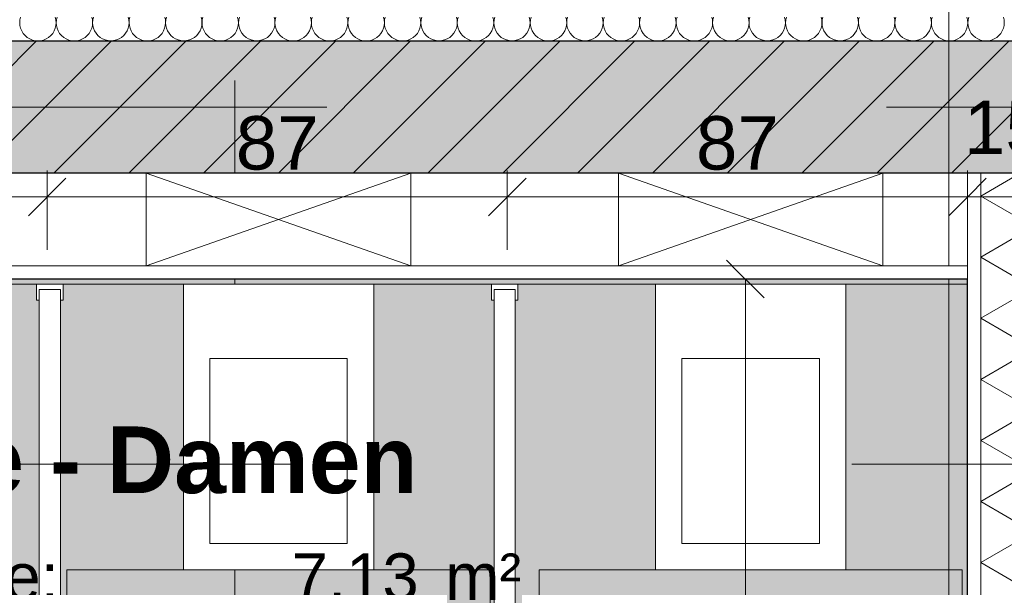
# Model space of a CAD drawing. Header units: metres. Extents: x -111 to 152, y -132 to 99.
# Tile 96 of 256: x -30.11 to -28.25, y -0.91 to 0.17. Entities that reach past the tile are written whole.
import ezdxf
from ezdxf.enums import TextEntityAlignment as Align

# ---------------------------------------------------------------- set-up
doc = ezdxf.new("R2010")
doc.units = ezdxf.units.M
doc.header["$PDMODE"] = 1
doc.header["$PDSIZE"] = -2
doc.linetypes.add('Achsen 01', pattern=[5.291531, 3.175, -1.058062, 0.352704, -0.705764])
doc.linetypes.add('Raster 01', pattern=[2, 1, -1])
doc.layers.get('0').update_dxf_attribs({"lineweight": 25})
for name, color, linetype, lineweight in [('013_Beton und Stahlbetonarbeiten-330 Außenwände', 7, 'Continuous', 25), ('024_Fliesen_Plattenarbeiten-340 Fliesen', 7, 'Continuous', 9), ('027_Tischlerarbeiten-340 WC Trennwände', 7, 'Continuous', 9), ('039_Trockenbauarbeiten-340 Gipskarton', 7, 'Continuous', 9), ('_1.35m (3D)', 7, 'Continuous', 9), ('_EG (2D)', 7, 'Continuous', 9), ('_EG - DS (2D)', 7, 'Continuous', 9), ('_GRU (2D)', 7, 'Continuous', 9), ('AV1-Schnitt Achsen', 7, 'Achsen 01', 18), ('AV1-Stempel-Raumstempel', 7, 'Continuous', 9), ('Bemaßung-Bemaßung', 7, 'Continuous', 9), ('Keine', 7, 'Continuous', 9)]:
    doc.layers.add(name, color=color, linetype=linetype, lineweight=lineweight)
for name, color, linetype, lineweight, true_color in [('014_Fassadenarbeiten-330 mineralische Dämmung', 7, 'Continuous', 9, 0x666666), ('039_Trockenbauarbeiten-340 Dämmung', 7, 'Continuous', 9, 0xc0c0c0), ('039_Trockenbauarbeiten-350 Deckenspiegel', 7, 'Continuous', 35, 0x008011), ('045_Sanitärausstattung-allg.', 9, 'Continuous', 9, 0x808080), ('AV1-Achsen', 1, 'Achsen 01', 18, 0xff0000), ('AV1-Raster', 7, 'Raster 01', 9, 0xa6a6a6)]:
    doc.layers.add(name, color=color, linetype=linetype, lineweight=lineweight, true_color=true_color)
doc.layers.get('0').freeze()
doc.styles.add('Arial', font='arial.ttf')
doc.styles.add('Arial (bold)', font='arialbd.ttf')
doc.dimstyles.new('COE 50', dxfattribs={"dimtxt": 126.090495, "dimasz": 0.001414, "dimexe": 0.001, "dimexo": 0.01, "dimgap": 0.001, "dimtad": 1, "dimdec": 3, "dimtxsty": 'Arial', "dimblk": 'VW_SLASH-3', "dimblk1": 'VW_SLASH-3', "dimblk2": 'VW_SLASH-3', "dimcen": 0, "dimadec": 3, "dimazin": 0, "dimtfac": 0.8, "dimtdec": 3, "dimtix": 1, "dimtmove": 0, "dimatfit": 0, "dimldrblk": 'VW_SLASH-2', "dimfxl": 0.002, "dimfxlon": 1, "dimfrac": 2, "dimtolj": 1, "dimarcsym": 0})

# ---------------------------------------------------------------- blocks, each defined once
blk = doc.blocks.new('Group-2')
at = {"layer": 'AV1-Raster'}
for p, q in [((-29.7, -22.95), (-29.7, 1.35)), ((-28.35, -22.95), (-28.35, 1.35))]:
    blk.add_line(p, q, dxfattribs=at)
blk = doc.blocks.new('1.35m (3D)')
at = {"layer": 'AV1-Raster', "color": 7}
blk.add_blockref('Group-2', (0, 0), dxfattribs=at)
blk = doc.blocks.new('EG - DS (2D)')
at = {"layer": '039_Trockenbauarbeiten-350 Deckenspiegel', "linetype": 'Continuous', "lineweight": 0, "transparency": 33554483}
blk.add_hatch(color=106, dxfattribs=at).paths.add_polyline_path([(-30.925, -0.325), (-28.315, -0.325), (-28.315, -3.055), (-30.925, -3.055)])
at = {"layer": '039_Trockenbauarbeiten-350 Deckenspiegel', "flags": 128}
blk.add_lwpolyline([(-30.925, -0.325), (-28.315, -0.325), (-28.315, -3.055), (-30.925, -3.055)], close=True, dxfattribs=at)
blk = doc.blocks.new('Group-112')
at = {"layer": '045_Sanitärausstattung-allg.', "linetype": 'Raster 01', "flags": 128}
blk.add_lwpolyline([(-29.125, -0.875), (-28.325, -0.875), (-28.325, -1.475), (-29.125, -1.475)], close=True, dxfattribs=at)
at = {"color": 255, "transparency": 33554559}
blk.add_wipeout([(-28.905, -0.335), (-28.545, -0.335), (-28.545, -0.875), (-28.905, -0.875)], dxfattribs=at).dxf.layer = '045_Sanitärausstattung-allg.'
at = {"layer": '045_Sanitärausstattung-allg.', "flags": 128}
for points in [[(-28.905, -0.335), (-28.545, -0.335), (-28.545, -0.875), (-28.905, -0.875)], [(-28.855, -0.475), (-28.595, -0.475), (-28.595, -0.825), (-28.855, -0.825)]]:
    blk.add_lwpolyline(points, close=True, dxfattribs=at)
blk = doc.blocks.new('Group-113')
at = {"layer": '045_Sanitärausstattung-allg.', "linetype": 'Raster 01', "flags": 128}
blk.add_lwpolyline([(-30.0175, -0.875), (-29.2175, -0.875), (-29.2175, -1.475), (-30.0175, -1.475)], close=True, dxfattribs=at)
at = {"color": 255, "transparency": 33554559}
blk.add_wipeout([(-29.7975, -0.335), (-29.4375, -0.335), (-29.4375, -0.875), (-29.7975, -0.875)], dxfattribs=at).dxf.layer = '045_Sanitärausstattung-allg.'
at = {"layer": '045_Sanitärausstattung-allg.', "flags": 128}
for points in [[(-29.7975, -0.335), (-29.4375, -0.335), (-29.4375, -0.875), (-29.7975, -0.875)], [(-29.7475, -0.475), (-29.4875, -0.475), (-29.4875, -0.825), (-29.7475, -0.825)]]:
    blk.add_lwpolyline(points, close=True, dxfattribs=at)
blk = doc.blocks.new('Group-168')
at = {"color": 255, "linetype": 'Continuous', "lineweight": 5}
blk.add_wipeout([(-3.055, 28.11), (-0.125, 28.11), (-0.125, 28.21), (-3.055, 28.21)], dxfattribs=at).dxf.layer = '039_Trockenbauarbeiten-340 Dämmung'
blk = doc.blocks.new('Group-169')
at = {"layer": '039_Trockenbauarbeiten-340 Dämmung', "transparency": 33554687, "flags": 128}
blk.add_lwpolyline([(-0.9188, 28.11), (-0.8611, 28.21), (-0.8033, 28.11), (-0.7456, 28.21), (-0.6879, 28.11), (-0.6301, 28.21), (-0.5724, 28.11), (-0.5147, 28.21), (-0.4569, 28.11), (-0.3992, 28.21), (-0.3415, 28.11), (-0.2837, 28.21), (-0.226, 28.11), (-0.1682, 28.21), (-0.125, 28.1351)], dxfattribs=at)
blk = doc.blocks.new('Group-170')
at = {"layer": '039_Trockenbauarbeiten-340 Dämmung'}
blk.add_blockref('Group-168', (0, 0), dxfattribs=at)
at = {"layer": '039_Trockenbauarbeiten-340 Dämmung', "transparency": 33554687}
blk.add_blockref('Group-169', (0, 0), dxfattribs=at)
blk = doc.blocks.new('Parametric Object-21')
at = {"layer": '039_Trockenbauarbeiten-340 Dämmung', "color": 7, "transparency": 33554687}
blk.add_blockref('Group-170', (0, 0), dxfattribs=at)
at = {"layer": '039_Trockenbauarbeiten-340 Dämmung', "color": 0, "flags": 1}
for tag in ['IFC_UUID', 'instanceID', 'prm0_name', 'prm0_type', 'prm0_value', 'prm1_name', 'prm1_type', 'prm1_value', 'prm2_name', 'prm2_type', 'prm2_value', 'prm3_name', 'prm3_type', 'prm3_value', 'prm4_name', 'prm4_type', 'prm4_value', 'prm5_name', 'prm5_type', 'prm5_value', 'prm6_name', 'prm6_type', 'prm6_value']:
    blk.add_attdef(tag, (-28.29, -3.055), '', height=0.00018, dxfattribs=at)
blk = doc.blocks.new('Group-193')
at = {"layer": '014_Fassadenarbeiten-330 mineralische Dämmung', "transparency": 33554687, "flags": 128}
for points in [[(0.17, 28.2471, -1.372995), (0.17, 28.3127)], [(0.17, 28.316, -1.372995), (0.17, 28.3816)], [(0.17, 28.385, -1.372995), (0.17, 28.4505)], [(0.17, 28.4539, -1.372995), (0.17, 28.5195)], [(0.17, 28.5229, -1.372995), (0.17, 28.5884)], [(0.17, 28.5918, -1.372995), (0.17, 28.6574)], [(0.17, 28.6608, -1.372995), (0.17, 28.7263)], [(0.17, 28.7297, -1.372995), (0.17, 28.7953)], [(0.17, 28.7986, -1.372995), (0.17, 28.8642)], [(0.17, 28.8676, -1.372995), (0.17, 28.9332)], [(0.17, 28.9365, -1.372995), (0.17, 29.0021)], [(0.17, 29.0055, -1.372995), (0.17, 29.071)], [(0.17, 29.0744, -1.372995), (0.17, 29.14)], [(0.17, 29.1434, -1.372995), (0.17, 29.2089)], [(0.17, 29.2123, -1.372995), (0.17, 29.2779)], [(0.17, 29.2813, -1.372995), (0.17, 29.3468)], [(0.17, 29.3502, -1.372995), (0.17, 29.4158)], [(0.17, 29.4191, -1.372995), (0.17, 29.4847)], [(0.17, 29.4881, -1.372995), (0.17, 29.5537)], [(0.17, 29.557, -1.372995), (0.17, 29.6226)], [(0.17, 29.626, -1.372995), (0.17, 29.6915)], [(0.17, 29.6949, -1.372995), (0.17, 29.7605)], [(0.17, 29.7639, -1.372995), (0.17, 29.8294)], [(0.17, 29.8328, -1.372995), (0.17, 29.8984)], [(0.17, 29.9018, -1.372995), (0.17, 29.9673)], [(0.17, 29.9707, -1.372995), (0.17, 30.0363)], [(0.17, 30.0396, -1.372995), (0.17, 30.1052)]]:
    blk.add_lwpolyline(points, format="xyb", dxfattribs=at)
blk = doc.blocks.new('Group-194')
at = {"layer": '014_Fassadenarbeiten-330 mineralische Dämmung', "transparency": 33554687}
blk.add_blockref('Group-193', (0, 0), dxfattribs=at)
blk = doc.blocks.new('Parametric Object-28')
at = {"layer": '014_Fassadenarbeiten-330 mineralische Dämmung', "color": 7, "transparency": 33554687}
blk.add_blockref('Group-194', (0, 0), dxfattribs=at)
at = {"layer": '014_Fassadenarbeiten-330 mineralische Dämmung', "color": 0, "flags": 1}
for tag in ['IFC_UUID', 'instanceID', 'prm0_name', 'prm0_type', 'prm0_value', 'prm1_name', 'prm1_type', 'prm1_value', 'prm2_name', 'prm2_type', 'prm2_value', 'prm3_name', 'prm3_type', 'prm3_value', 'prm4_name', 'prm4_type', 'prm4_value', 'prm5_name', 'prm5_type', 'prm5_value', 'prm6_name', 'prm6_type', 'prm6_value']:
    blk.add_attdef(tag, (-39.455, 0.1154), '', height=0.00018, dxfattribs=at)
blk = doc.blocks.new('COE - WC-Trennwand 01')
at = {"color": 255}
blk.add_wipeout([(0.01, 0.02), (1.49, 0.02), (1.49, -0.02), (0.01, -0.02)], dxfattribs=at).dxf.layer = '027_Tischlerarbeiten-340 WC Trennwände'
at = {"layer": '027_Tischlerarbeiten-340 WC Trennwände', "flags": 128}
blk.add_lwpolyline([(0.01, 0.02), (1.49, 0.02), (1.49, -0.02), (0.01, -0.02)], close=True, dxfattribs=at)
at = {"color": 255}
for points in [[(0.01, 0.02), (0.01, -0.02), (0.03, -0.02), (0.03, -0.025), (0, -0.025), (0, 0.025), (0.03, 0.025), (0.03, 0.02)], [(1.49, 0.02), (1.49, -0.02), (1.47, -0.02), (1.47, -0.025), (1.5, -0.025), (1.5, 0.025), (1.47, 0.025), (1.47, 0.02)]]:
    blk.add_wipeout(points, dxfattribs=at).dxf.layer = '027_Tischlerarbeiten-340 WC Trennwände'
at = {"layer": '027_Tischlerarbeiten-340 WC Trennwände', "flags": 128}
for points in [[(0.01, 0.02), (0.01, -0.02), (0.03, -0.02), (0.03, -0.025), (0, -0.025), (0, 0.025), (0.03, 0.025), (0.03, 0.02)], [(1.49, 0.02), (1.49, -0.02), (1.47, -0.02), (1.47, -0.025), (1.5, -0.025), (1.5, 0.025), (1.47, 0.025), (1.47, 0.02)]]:
    blk.add_lwpolyline(points, close=True, dxfattribs=at)
blk = doc.blocks.new('VW_SLASH-3')
at = {"color": 0, "linetype": 'ByBlock', "lineweight": -2, "transparency": 16777216}
blk.add_line((0, 0), (-1, 0), dxfattribs=at)
at = {"color": 0, "linetype": 'Continuous', "lineweight": 15, "transparency": 16777216, "flags": 128}
blk.add_lwpolyline([(0.5, 0.5), (-0.5, -0.5)], dxfattribs=at)
blk = doc.blocks.new('*D336')
at = {"layer": 'Bemaßung-Bemaßung', "color": 0, "lineweight": -2}
for p, q in [((-33.75, 3.575), (-33.75, 3.725)), ((-28.35, 3.575), (-28.35, 3.725)), ((-28.4207, 3.675), (-33.6793, 3.675))]:
    blk.add_line(p, q, dxfattribs=at)
at = {"layer": 'Defpoints', "color": 0}
for p in [(-33.75, 3.675), (-33.75, 0), (-28.35, 0)]:
    blk.add_point(p, dxfattribs=at)
at = {"layer": 'Bemaßung-Bemaßung', "color": 0, "lineweight": -2, "xscale": 0.070693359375, "yscale": 0.070693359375, "zscale": 0.070693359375, "rotation": 180}
blk.add_blockref('VW_SLASH-3', (-33.75, 3.675), dxfattribs=at)
at = {"layer": 'Bemaßung-Bemaßung', "color": 0, "lineweight": -2, "xscale": 0.070693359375, "yscale": 0.070693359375, "zscale": 0.070693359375}
blk.add_blockref('VW_SLASH-3', (-28.35, 3.675), dxfattribs=at)
at = {"layer": 'Bemaßung-Bemaßung', "color": 0, "insert": (-31.05, 3.8008), "char_height": 0.12609, "attachment_point": 5, "style": 'Arial'}
blk.add_mtext('\\A1;5,40', dxfattribs=at)
blk = doc.blocks.new('VW_SLASH-2')
at = {"color": 0, "linetype": 'ByBlock', "lineweight": -2, "transparency": 16777216}
blk.add_line((0, 0), (-1, 0), dxfattribs=at)
at = {"color": 0, "linetype": 'Continuous', "lineweight": 15, "transparency": 16777216, "flags": 128}
blk.add_lwpolyline([(0.5, 0.5), (-0.5, -0.5)], dxfattribs=at)
blk = doc.blocks.new('*D337')
at = {"layer": 'Bemaßung-Bemaßung', "color": 0, "lineweight": -2}
for p, q in [((-28.35, 3.575), (-28.35, 3.725)), ((-22.95, 3.575), (-22.95, 3.725)), ((-23.0207, 3.675), (-28.2793, 3.675))]:
    blk.add_line(p, q, dxfattribs=at)
at = {"layer": 'Defpoints', "color": 0}
for p in [(-28.35, 3.675), (-28.35, 0), (-22.95, 0)]:
    blk.add_point(p, dxfattribs=at)
at = {"layer": 'Bemaßung-Bemaßung', "color": 0, "lineweight": -2, "xscale": 0.070693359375, "yscale": 0.070693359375, "zscale": 0.070693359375, "rotation": 180}
blk.add_blockref('VW_SLASH-3', (-28.35, 3.675), dxfattribs=at)
at = {"layer": 'Bemaßung-Bemaßung', "color": 0, "lineweight": -2, "xscale": 0.070693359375, "yscale": 0.070693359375, "zscale": 0.070693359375}
blk.add_blockref('VW_SLASH-3', (-22.95, 3.675), dxfattribs=at)
at = {"layer": 'Bemaßung-Bemaßung', "color": 0, "insert": (-25.65, 3.8008), "char_height": 0.12609, "attachment_point": 5, "style": 'Arial'}
blk.add_mtext('\\A1;5,40', dxfattribs=at)
blk = doc.blocks.new('*D383')
at = {"layer": 'Bemaßung-Bemaßung', "color": 0, "lineweight": -2}
for p, q in [((-30.925, 1.575), (-30.925, 1.725)), ((-28.315, 1.575), (-28.315, 1.725)), ((-28.3857, 1.675), (-30.8543, 1.675))]:
    blk.add_line(p, q, dxfattribs=at)
at = {"layer": 'Defpoints', "color": 0}
for p in [(-30.925, 1.675), (-30.925, -0.325), (-28.315, -0.325)]:
    blk.add_point(p, dxfattribs=at)
at = {"layer": 'Bemaßung-Bemaßung', "color": 0, "lineweight": -2, "xscale": 0.070693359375, "yscale": 0.070693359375, "zscale": 0.070693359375, "rotation": 180}
blk.add_blockref('VW_SLASH-3', (-30.925, 1.675), dxfattribs=at)
at = {"layer": 'Bemaßung-Bemaßung', "color": 0, "lineweight": -2, "xscale": 0.070693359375, "yscale": 0.070693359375, "zscale": 0.070693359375}
blk.add_blockref('VW_SLASH-3', (-28.315, 1.675), dxfattribs=at)
at = {"layer": 'Bemaßung-Bemaßung', "color": 0, "insert": (-29.62, 1.8008), "char_height": 0.12609, "attachment_point": 5, "style": 'Arial'}
blk.add_mtext('\\A1;2,61', dxfattribs=at)
blk = doc.blocks.new('*D384')
at = {"layer": 'Bemaßung-Bemaßung', "color": 0, "lineweight": -2}
for p, q in [((-28.315, 1.575), (-28.315, 1.725)), ((-28.165, 1.575), (-28.165, 1.725)), ((-28.3857, 1.675), (-28.4564, 1.675)), ((-28.165, 1.675), (-28.315, 1.675)), ((-28.0943, 1.675), (-28.0236, 1.675))]:
    blk.add_line(p, q, dxfattribs=at)
at = {"layer": 'Defpoints', "color": 0}
for p in [(-28.315, 1.675), (-28.315, -0.325), (-28.165, -0.325)]:
    blk.add_point(p, dxfattribs=at)
at = {"layer": 'Bemaßung-Bemaßung', "color": 0, "lineweight": -2, "xscale": 0.070693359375, "yscale": 0.070693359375, "zscale": 0.070693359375}
blk.add_blockref('VW_SLASH-3', (-28.315, 1.675), dxfattribs=at)
at = {"layer": 'Bemaßung-Bemaßung', "color": 0, "lineweight": -2, "xscale": 0.070693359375, "yscale": 0.070693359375, "zscale": 0.070693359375, "rotation": 180}
blk.add_blockref('VW_SLASH-3', (-28.165, 1.675), dxfattribs=at)
at = {"layer": 'Bemaßung-Bemaßung', "color": 0, "insert": (-28.24, 1.8644), "char_height": 0.12609, "attachment_point": 5, "style": 'Arial'}
blk.add_mtext('\\A1;15', dxfattribs=at)
blk = doc.blocks.new('*D529')
at = {"layer": 'Bemaßung-Bemaßung', "color": 0, "lineweight": -2}
for p, q in [((-40.225, 0.675), (-40.375, 0.675)), ((-40.325, 0.1957), (-40.325, 0.6043)), ((-40.225, 0.125), (-40.375, 0.125))]:
    blk.add_line(p, q, dxfattribs=at)
at = {"layer": 'Defpoints', "color": 0}
for p in [(-40.325, 0.675), (-28.35, 0.675), (-28.35, 0.125)]:
    blk.add_point(p, dxfattribs=at)
at = {"layer": 'Bemaßung-Bemaßung', "color": 0, "lineweight": -2, "xscale": 0.070693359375, "yscale": 0.070693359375, "zscale": 0.070693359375}
for p, rotation in [((-40.325, 0.675), 90), ((-40.325, 0.125), 270)]:
    blk.add_blockref('VW_SLASH-3', p, dxfattribs=dict(at, rotation=rotation))
at = {"layer": 'Bemaßung-Bemaßung', "color": 0, "insert": (-40.4391, 0.4), "char_height": 0.12609, "attachment_point": 5, "rotation": 90, "style": 'Arial'}
blk.add_mtext('\\A1;55', dxfattribs=at)
blk = doc.blocks.new('*D530')
at = {"layer": 'Bemaßung-Bemaßung', "color": 0, "lineweight": -2}
for p, q in [((-40.325, 0.1957), (-40.325, 0.2664)), ((-40.225, 0.125), (-40.375, 0.125)), ((-40.325, -0.125), (-40.325, 0.125)), ((-40.225, -0.125), (-40.375, -0.125)), ((-40.325, -0.1957), (-40.325, -0.2664))]:
    blk.add_line(p, q, dxfattribs=at)
at = {"layer": 'Defpoints', "color": 0}
for p in [(-40.325, 0.125), (-28.35, 0.125), (-39.025, -0.125)]:
    blk.add_point(p, dxfattribs=at)
at = {"layer": 'Bemaßung-Bemaßung', "color": 0, "lineweight": -2, "xscale": 0.070693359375, "yscale": 0.070693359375, "zscale": 0.070693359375}
for p, rotation in [((-40.325, 0.125), 270), ((-40.325, -0.125), 90)]:
    blk.add_blockref('VW_SLASH-3', p, dxfattribs=dict(at, rotation=rotation))
at = {"layer": 'Bemaßung-Bemaßung', "color": 0, "insert": (-40.4394, 0), "char_height": 0.12609, "attachment_point": 5, "rotation": 90, "style": 'Arial'}
blk.add_mtext('\\A1;25', dxfattribs=at)
blk = doc.blocks.new('Raumstempel - Symbol - 1 (2D)')
at = {"layer": 'AV1-Stempel-Raumstempel', "attachment_point": 1, "line_spacing_factor": 0.967919, "style": 'Arial'}
for s, insert, char_height in [('Raumfläche:', (0.2, -0.6736), 0.088263), ('m²', (1.6225, -0.6736), 0.08826), ('Raumumf.:', (0.2, -0.8236), 0.08826), ('m', (1.6225, -0.8236), 0.0883), ('LRH:', (0.2, -0.9736), 0.08826), ('m', (1.6225, -0.9736), 0.0883), ('Bodenbelag:', (0.2, -1.118), 0.088263), ('Decke:', (0.2, -1.4131), 0.08826), ('Höhe DA:', (0.2, -1.5607), 0.08826), ('m', (1.6225, -1.5625), 0.0883)]:
    blk.add_mtext(s, dxfattribs=dict(at, insert=insert, char_height=char_height))
at = {"layer": 'AV1-Stempel-Raumstempel'}
for tag, style, p in [('Raumnummer', 'Arial', (0.2, -0.2337)), ('Raumname', 'Arial (bold)', (0.2, -0.4337))]:
    blk.add_attdef(tag, text='', height=0.1261, dxfattribs=dict(at, style=style)).set_placement(p, align=Align.TOP_LEFT)
at = {"layer": 'AV1-Stempel-Raumstempel', "style": 'Arial'}
for tag, p in [('Raumfläche', (1.5725, -0.6736)), ('Raumumfang', (1.5725, -0.8236)), ('LRH', (1.5725, -0.9736)), ('Bodenbelag', (1.7253, -1.1199)), ('Bodendetail', (1.7253, -1.2674)), ('Decke', (1.7278, -1.415)), ('Höhe_DA', (1.5725, -1.5625))]:
    blk.add_attdef(tag, text='', height=0.0883, dxfattribs=at).set_placement(p, align=Align.TOP_RIGHT)
blk = doc.blocks.new('*D1846')
at = {"layer": 'Defpoints', "color": 0}
for p in [(-30.925, -0.325), (-28.735, -0.325), (-30.915, -1.855)]:
    blk.add_point(p, dxfattribs=at)
at = {"layer": 'Keine', "color": 0, "linetype": 'Continuous', "lineweight": -2}
for p, q in [((-28.835, -0.325), (-28.685, -0.325)), ((-28.735, -1.7843), (-28.735, -0.3957)), ((-28.835, -1.855), (-28.685, -1.855))]:
    blk.add_line(p, q, dxfattribs=at)
at = {"layer": 'Keine', "color": 0, "lineweight": -2, "xscale": 0.070693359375, "yscale": 0.070693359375, "zscale": 0.070693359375}
for p, rotation in [((-28.735, -0.325), 90), ((-28.735, -1.855), 270)]:
    blk.add_blockref('VW_SLASH-3', p, dxfattribs=dict(at, rotation=rotation))
at = {"layer": 'Keine', "color": 0, "lineweight": 13, "insert": (-28.8456, -1.09), "char_height": 0.10087, "attachment_point": 5, "rotation": 90, "style": 'Arial'}
blk.add_mtext('\\A1;1,53', dxfattribs=at)
blk = doc.blocks.new('*D1847')
at = {"layer": 'Defpoints', "color": 0}
for p in [(-30.925, -0.17), (-30.925, -0.335), (-30.055, -0.335)]:
    blk.add_point(p, dxfattribs=at)
at = {"layer": 'Keine', "color": 0, "linetype": 'Continuous', "lineweight": -2}
for p, q in [((-30.925, -0.27), (-30.925, -0.12)), ((-30.055, -0.27), (-30.055, -0.12)), ((-30.1257, -0.17), (-30.8543, -0.17))]:
    blk.add_line(p, q, dxfattribs=at)
at = {"layer": 'Keine', "color": 0, "lineweight": -2, "xscale": 0.070693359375, "yscale": 0.070693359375, "zscale": 0.070693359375, "rotation": 180}
blk.add_blockref('VW_SLASH-3', (-30.925, -0.17), dxfattribs=at)
at = {"layer": 'Keine', "color": 0, "lineweight": -2, "xscale": 0.070693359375, "yscale": 0.070693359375, "zscale": 0.070693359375}
blk.add_blockref('VW_SLASH-3', (-30.055, -0.17), dxfattribs=at)
at = {"layer": 'Keine', "color": 0, "lineweight": 13, "insert": (-30.49, -0.0685), "char_height": 0.10087, "attachment_point": 5, "style": 'Arial'}
blk.add_mtext('\\A1;87', dxfattribs=at)
blk = doc.blocks.new('*D1848')
at = {"layer": 'Defpoints', "color": 0}
for p in [(-30.055, -0.17), (-30.055, -0.335), (-29.185, -0.335)]:
    blk.add_point(p, dxfattribs=at)
at = {"layer": 'Keine', "color": 0, "linetype": 'Continuous', "lineweight": -2}
for p, q in [((-30.055, -0.27), (-30.055, -0.12)), ((-29.185, -0.27), (-29.185, -0.12)), ((-29.2557, -0.17), (-29.9843, -0.17))]:
    blk.add_line(p, q, dxfattribs=at)
at = {"layer": 'Keine', "color": 0, "lineweight": -2, "xscale": 0.070693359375, "yscale": 0.070693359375, "zscale": 0.070693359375, "rotation": 180}
blk.add_blockref('VW_SLASH-3', (-30.055, -0.17), dxfattribs=at)
at = {"layer": 'Keine', "color": 0, "lineweight": -2, "xscale": 0.070693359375, "yscale": 0.070693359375, "zscale": 0.070693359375}
blk.add_blockref('VW_SLASH-3', (-29.185, -0.17), dxfattribs=at)
at = {"layer": 'Keine', "color": 0, "lineweight": 13, "insert": (-29.62, -0.0685), "char_height": 0.10087, "attachment_point": 5, "style": 'Arial'}
blk.add_mtext('\\A1;87', dxfattribs=at)
blk = doc.blocks.new('*D1849')
at = {"layer": 'Defpoints', "color": 0}
for p in [(-29.185, -0.17), (-29.185, -0.335), (-28.315, -0.325)]:
    blk.add_point(p, dxfattribs=at)
at = {"layer": 'Keine', "color": 0, "linetype": 'Continuous', "lineweight": -2}
for p, q in [((-29.185, -0.27), (-29.185, -0.12)), ((-28.315, -0.27), (-28.315, -0.12)), ((-28.3857, -0.17), (-29.1143, -0.17))]:
    blk.add_line(p, q, dxfattribs=at)
at = {"layer": 'Keine', "color": 0, "lineweight": -2, "xscale": 0.070693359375, "yscale": 0.070693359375, "zscale": 0.070693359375, "rotation": 180}
blk.add_blockref('VW_SLASH-3', (-29.185, -0.17), dxfattribs=at)
at = {"layer": 'Keine', "color": 0, "lineweight": -2, "xscale": 0.070693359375, "yscale": 0.070693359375, "zscale": 0.070693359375}
blk.add_blockref('VW_SLASH-3', (-28.315, -0.17), dxfattribs=at)
at = {"layer": 'Keine', "color": 0, "lineweight": 13, "insert": (-28.75, -0.0685), "char_height": 0.10087, "attachment_point": 5, "style": 'Arial'}
blk.add_mtext('\\A1;87', dxfattribs=at)
blk = doc.blocks.new('*D1850')
at = {"layer": 'Defpoints', "color": 0}
for p in [(-28.315, -0.17), (-28.315, -0.325), (-28.165, -0.325)]:
    blk.add_point(p, dxfattribs=at)
at = {"layer": 'Keine', "color": 0, "linetype": 'Continuous', "lineweight": -2}
for p, q in [((-28.315, -0.27), (-28.315, -0.12)), ((-28.165, -0.27), (-28.165, -0.12)), ((-28.2357, -0.17), (-28.2443, -0.17))]:
    blk.add_line(p, q, dxfattribs=at)
at = {"layer": 'Keine', "color": 0, "lineweight": -2, "xscale": 0.070693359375, "yscale": 0.070693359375, "zscale": 0.070693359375, "rotation": 180}
blk.add_blockref('VW_SLASH-3', (-28.315, -0.17), dxfattribs=at)
at = {"layer": 'Keine', "color": 0, "lineweight": -2, "xscale": 0.070693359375, "yscale": 0.070693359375, "zscale": 0.070693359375}
blk.add_blockref('VW_SLASH-3', (-28.165, -0.17), dxfattribs=at)
at = {"layer": 'Keine', "color": 0, "lineweight": 13, "insert": (-28.2434, -0.0391), "char_height": 0.10087, "attachment_point": 5, "style": 'Arial'}
blk.add_mtext('\\A1;15', dxfattribs=at)
blk = doc.blocks.new('Group-714')
at = {"layer": 'AV1-Achsen'}
blk.add_line((-28.35, -26.5), (-28.35, 4.9), dxfattribs=at)
blk = doc.blocks.new('Group-717')
at = {"layer": 'AV1-Achsen'}
blk.add_line((-43.2844, 0), (4.2656, 0), dxfattribs=at)
blk = doc.blocks.new('Group-724')
at = {"layer": 'AV1-Schnitt Achsen'}
blk.add_line((-43.35, -0.675), (4.2, -0.675), dxfattribs=at)
blk = doc.blocks.new('GRU (2D)')
at = {"layer": 'AV1-Achsen', "color": 7}
for name in ['Group-714', 'Group-717']:
    blk.add_blockref(name, (0, 0), dxfattribs=at)
at = {"layer": 'AV1-Schnitt Achsen', "color": 7}
blk.add_blockref('Group-724', (0, 0), dxfattribs=at)
blk = doc.blocks.new('EG (2D)')
at = {"layer": '014_Fassadenarbeiten-330 mineralische Dämmung', "rotation": 90}
blk.add_blockref('Parametric Object-28', (0, 0), dxfattribs=at)
at = {"layer": '045_Sanitärausstattung-allg.', "color": 7}
for name in ['Group-113', 'Group-112']:
    blk.add_blockref(name, (0, 0), dxfattribs=at)
at = {"layer": 'Bemaßung-Bemaßung', "color": 1}
for p1, p2, picture, middle in [((-28.35, 0), (-33.75, 0), '*D336', (-31.05, 3.8008)), ((-22.95, 0), (-28.35, 0), '*D337', (-25.65, 3.8008))]:
    dim = blk.add_aligned_dim(p1=p1, p2=p2, distance=-3.675, text='5,40', dimstyle='COE 50', override={"dimtxt": 0.12609, "dimasz": 0.070693, "dimexe": 0.05, "dimgap": 0.05, "dimpost": '<>', "dimtxsty": 'Arial', "dimtmove": 2, "dimfxl": 0.1}, dxfattribs=at)
    dim.commit()
    dim.dimension.update_dxf_attribs({"geometry": picture, "text_midpoint": middle})
at = {"layer": 'Bemaßung-Bemaßung'}
for base, p1, p2, text, picture, middle in [((-40.325, 0.675), (-28.35, 0.125), (-28.35, 0.675), '55', '*D529', (-40.4391, 0.4)), ((-40.325, 0.125), (-39.025, -0.125), (-28.35, 0.125), '25', '*D530', (-40.4394, 0))]:
    dim = blk.add_linear_dim(base=base, p1=p1, p2=p2, angle=270, text=text, dimstyle='COE 50', override={"dimtxt": 0.12609, "dimasz": 0.070693, "dimexe": 0.05, "dimgap": 0.05, "dimpost": '<>', "dimtxsty": 'Arial', "dimtmove": 2, "dimfxl": 0.1}, dxfattribs=at)
    dim.commit()
    dim.dimension.update_dxf_attribs({"geometry": picture, "text_midpoint": middle})
at = {"color": 255}
blk.add_wipeout([(-28.19, -3.055), (-28.19, -0.125), (-28.29, -0.125), (-28.29, -3.055)], dxfattribs=at).dxf.layer = '039_Trockenbauarbeiten-340 Dämmung'
at = {"layer": '039_Trockenbauarbeiten-340 Dämmung', "flags": 128}
blk.add_lwpolyline([(-28.19, -3.055), (-28.19, -0.125), (-28.29, -0.125), (-28.29, -3.055)], close=True, dxfattribs=at)
at = {"layer": '039_Trockenbauarbeiten-340 Dämmung', "rotation": 90}
blk.add_blockref('Parametric Object-21', (-0.08, 0), dxfattribs=at)
at = {"layer": '014_Fassadenarbeiten-330 mineralische Dämmung', "flags": 128}
blk.add_lwpolyline([(-18.9, 0.305), (-18.9, 0.125), (-39.275, 0.125), (-39.275, -5.4), (-39.455, -5.4), (-39.455, 0.305)], close=True, dxfattribs=at)
at = {"color": 255}
blk.add_wipeout([(-28.315, -0.3), (-30.925, -0.3), (-30.925, -0.325), (-28.315, -0.325)], dxfattribs=at).dxf.layer = '039_Trockenbauarbeiten-340 Gipskarton'
at = {"layer": '039_Trockenbauarbeiten-340 Gipskarton', "flags": 128}
blk.add_lwpolyline([(-28.315, -0.3), (-30.925, -0.3), (-30.925, -0.325), (-28.315, -0.325)], close=True, dxfattribs=at)
at = {"color": 255}
blk.add_wipeout([(-28.315, -3.055), (-28.29, -3.055), (-28.29, -0.125), (-28.315, -0.125)], dxfattribs=at).dxf.layer = '039_Trockenbauarbeiten-340 Gipskarton'
at = {"layer": '013_Beton und Stahlbetonarbeiten-330 Außenwände', "linetype": 'Continuous', "lineweight": 0, "true_color": 0xc0c0c0}
blk.add_hatch(color=9, dxfattribs=at).paths.add_polyline_path([(-39.025, -0.125), (-39.025, -5.525), (-39.275, -5.525), (-39.275, 0.125), (-18.775, 0.125), (-18.775, -0.125)])
at = {"layer": '013_Beton und Stahlbetonarbeiten-330 Außenwände', "linetype": 'Continuous', "lineweight": 13}
h = blk.add_hatch(dxfattribs=at)
h.set_pattern_fill('Stahlbeton', color=251, style=0, pattern_type=2)
h.set_pattern_definition([(45, (0, 0), (0.07071068, -0.07071068), [0.025, -0.025])])
h.paths.add_polyline_path([(-39.025, -0.125), (-39.025, -5.525), (-39.275, -5.525), (-39.275, 0.125), (-18.775, 0.125), (-18.775, -0.125)])
h = blk.add_hatch(dxfattribs=at)
h.set_pattern_fill('Stahlbeton-1', color=251, style=0, pattern_type=2)
h.set_pattern_definition([(-135, (0.03106, -0.03313), (0.07071068, -0.07071068), [])])
h.paths.add_polyline_path([(-39.025, -0.125), (-39.025, -5.525), (-39.275, -5.525), (-39.275, 0.125), (-18.775, 0.125), (-18.775, -0.125)])
at = {"layer": '013_Beton und Stahlbetonarbeiten-330 Außenwände', "flags": 128}
blk.add_lwpolyline([(-39.025, -0.125), (-39.025, -5.525), (-39.275, -5.525), (-39.275, 0.125), (-18.775, 0.125), (-18.775, -0.125)], close=True, dxfattribs=at)
at = {"layer": '039_Trockenbauarbeiten-340 Gipskarton', "flags": 128}
blk.add_lwpolyline([(-28.315, -3.055), (-28.29, -3.055), (-28.29, -0.125), (-28.315, -0.125)], close=True, dxfattribs=at)
at = {"layer": 'Bemaßung-Bemaßung'}
for p1, p2, text, override, picture, middle in [((-28.165, -0.325), (-28.315, -0.325), '15', {"dimtxt": 0.12609, "dimasz": 0.070693, "dimexe": 0.05, "dimgap": 0.05, "dimpost": '<>', "dimtxsty": 'Arial', "dimtix": 0, "dimtmove": 2, "dimfxl": 0.1}, '*D384', (-28.24, 1.8644)), ((-28.315, -0.325), (-30.925, -0.325), '2,61', {"dimtxt": 0.12609, "dimasz": 0.070693, "dimexe": 0.05, "dimgap": 0.05, "dimpost": '<>', "dimtxsty": 'Arial', "dimtmove": 2, "dimfxl": 0.1}, '*D383', (-29.62, 1.8008))]:
    dim = blk.add_aligned_dim(p1=p1, p2=p2, distance=-2, text=text, dimstyle='COE 50', override=override, dxfattribs=at)
    dim.commit()
    dim.dimension.update_dxf_attribs({"geometry": picture, "text_midpoint": middle})
at = {"layer": 'Keine', "color": 230, "linetype": 'Continuous', "lineweight": 13}
dim = blk.add_linear_dim(base=(-28.315, -0.17), p1=(-28.165, -0.325), p2=(-28.315, -0.325), text='15', dimstyle='COE 50', override={"dimtxt": 0.100872, "dimasz": 0.070693, "dimexe": 0.05, "dimgap": 0.05, "dimpost": '<>', "dimtxsty": 'Arial', "dimtmove": 2, "dimfxl": 0.1}, dxfattribs=at)
dim.commit()
dim.dimension.update_dxf_attribs({"geometry": '*D1850', "text_midpoint": (-28.2434, -0.0391), "dimtype": 160})
at = {"layer": '027_Tischlerarbeiten-340 WC Trennwände', "color": 7, "rotation": 90}
for p in [(-30.05, -1.835), (-29.19, -1.835)]:
    blk.add_blockref('COE - WC-Trennwand 01', p, dxfattribs=at)
at = {"color": 255, "transparency": 33554559}
for points in [[(-29.8675, -0.125), (-29.3675, -0.125), (-29.3675, -0.3), (-29.8675, -0.3)], [(-28.975, -0.125), (-28.475, -0.125), (-28.475, -0.3), (-28.975, -0.3)]]:
    blk.add_wipeout(points, dxfattribs=at).dxf.layer = '045_Sanitärausstattung-allg.'
at = {"layer": '024_Fliesen_Plattenarbeiten-340 Fliesen', "linetype": 'Continuous', "lineweight": 0}
blk.add_hatch(color=140, dxfattribs=at).paths.add_polyline_path([(-30.925, -0.325), (-28.315, -0.325), (-28.315, -0.335), (-30.925, -0.335)])
at = {"layer": '024_Fliesen_Plattenarbeiten-340 Fliesen', "flags": 128}
blk.add_lwpolyline([(-30.925, -0.325), (-28.315, -0.325), (-28.315, -0.335), (-30.925, -0.335)], close=True, dxfattribs=at)
at = {"layer": '045_Sanitärausstattung-allg.'}
for p, q in [((-29.8675, -0.3), (-29.3675, -0.125)), ((-29.3675, -0.3), (-29.8675, -0.125)), ((-28.975, -0.3), (-28.475, -0.125)), ((-28.475, -0.3), (-28.975, -0.125))]:
    blk.add_line(p, q, dxfattribs=at)
at = {"layer": '045_Sanitärausstattung-allg.', "flags": 128}
for points in [[(-29.8675, -0.125), (-29.3675, -0.125), (-29.3675, -0.3), (-29.8675, -0.3)], [(-28.975, -0.125), (-28.475, -0.125), (-28.475, -0.3), (-28.975, -0.3)]]:
    blk.add_lwpolyline(points, close=True, dxfattribs=at)
at = {"layer": 'AV1-Stempel-Raumstempel'}
blk.add_blockref('Raumstempel - Symbol - 1 (2D)', (-30.925, -0.17), dxfattribs=at).add_auto_attribs({'Raumname': 'Toilette - Damen', 'Raumnummer': '018', 'Bodendetail': '(BA 1.4)', 'Raumfläche': '7,13', 'LRH': '2,75', 'Raumumfang': '10,68', 'Höhe_DA': '0,5', 'Decke': 'GK Abhangdecke', 'Bodenbelag': 'Fliesen'})
at = {"layer": 'Keine', "color": 230, "linetype": 'Continuous', "lineweight": 13}
for base, p1, p2, picture, middle in [((-30.925, -0.17), (-30.055, -0.335), (-30.925, -0.335), '*D1847', (-30.49, -0.0685)), ((-30.055, -0.17), (-29.185, -0.335), (-30.055, -0.335), '*D1848', (-29.62, -0.0685)), ((-29.185, -0.17), (-28.315, -0.325), (-29.185, -0.335), '*D1849', (-28.75, -0.0685))]:
    dim = blk.add_linear_dim(base=base, p1=p1, p2=p2, text='87', dimstyle='COE 50', override={"dimtxt": 0.100872, "dimasz": 0.070693, "dimexe": 0.05, "dimgap": 0.05, "dimpost": '<>', "dimtxsty": 'Arial', "dimtmove": 2, "dimfxl": 0.1}, dxfattribs=at)
    dim.commit()
    dim.dimension.update_dxf_attribs({"geometry": picture, "text_midpoint": middle})
dim = blk.add_linear_dim(base=(-28.735, -0.325), p1=(-30.915, -1.855), p2=(-30.925, -0.325), angle=270, text='1,53', dimstyle='COE 50', override={"dimtxt": 0.100872, "dimasz": 0.070693, "dimexe": 0.05, "dimgap": 0.05, "dimpost": '<>', "dimtxsty": 'Arial', "dimtmove": 2, "dimfxl": 0.1}, dxfattribs=at)
dim.commit()
dim.dimension.update_dxf_attribs({"geometry": '*D1846', "text_midpoint": (-28.8456, -1.09)})

msp = doc.modelspace()

# ---------------------------------------------------------------- block references
at = {"layer": '_1.35m (3D)'}
msp.add_blockref('1.35m (3D)', (0, 0), dxfattribs=at)

# ---------------------------------------------------------------- next in the draw order: block references
at = {"layer": '_EG - DS (2D)'}
msp.add_blockref('EG - DS (2D)', (0, 0), dxfattribs=at)

# ---------------------------------------------------------------- next in the draw order: block references
at = {"layer": '_EG (2D)'}
msp.add_blockref('EG (2D)', (0, 0), dxfattribs=at)

# ---------------------------------------------------------------- next in the draw order: block references
at = {"layer": '_GRU (2D)'}
msp.add_blockref('GRU (2D)', (0, 0), dxfattribs=at)

doc.saveas('drawing.dxf')
